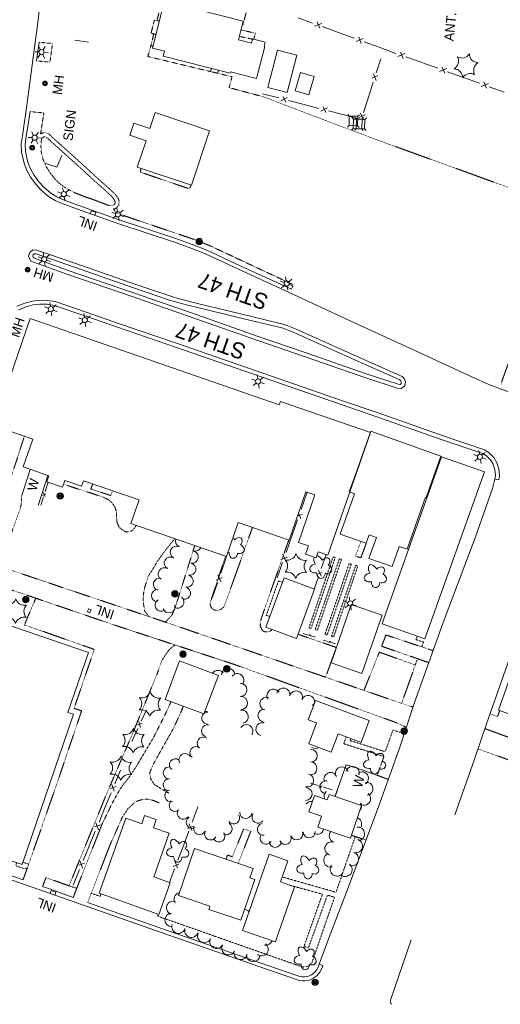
# Model space of a CAD drawing. Extents: x 386733 to 390135, y 98190 to 100008.
# Tile 5 of 12: x 387838 to 388142, y 98621 to 99243. Entities that reach past the tile are written whole.
import ezdxf
from ezdxf.enums import TextEntityAlignment as Align

# ---------------------------------------------------------------- set-up
doc = ezdxf.new("R2010")
doc.units = 0
doc.header["$LTSCALE"] = 0.005
doc.header["$MEASUREMENT"] = 0
for name, pattern in [('DGN Style 3', [37.5, 25, -12.5]), ('DGN Style 4', [56.5, 25, -12.5, 6.5, -12.5]), ('DGN Style 5', [20, 10, -10])]:
    doc.linetypes.add(name, pattern=pattern)
for name, color, linetype, lineweight in [('E_DRN_Grate', 5, 'Continuous', 15), ('E_DWY', 2, 'DGN Style 3', 15), ('E_LAND_Vegetation', 3, 'Continuous', 15), ('E_MISCPROP', 30, 'Continuous', 15), ('E_MISCPROP_HvyDash', 241, 'DGN Style 3', 25), ('E_MISCPROP_HvyLine', 241, 'Continuous', 25), ('E_MISCPROP_Railing', 30, 'Continuous', 15), ('E_PATH_Sidewalk', 2, 'DGN Style 5', 15), ('E_RDWY', 21, 'Continuous', 25), ('E_RDWY_Name', 21, 'Continuous', 15), ('E_UTL_AboveGroundPipe', 30, 'DGN Style 4', 15)]:
    doc.layers.add(name, color=color, linetype=linetype, lineweight=lineweight)
doc.styles.add('Style-IGR_FONT_0', font='IGR_FONT_0.shx')

# ---------------------------------------------------------------- blocks, each defined once
blk = doc.blocks.new('WAL')
at = {"layer": 'E_MISCPROP_Railing', "color": 40, "linetype": 'Continuous', "lineweight": 0, "style": 'Style-IGR_FONT_0'}
blk.add_text('W', height=6, rotation=359.99999, dxfattribs=at).set_placement((-2.3, -0.01), align=Align.MIDDLE_LEFT)
blk = doc.blocks.new('INLT')
at = {"layer": 'E_MISCPROP_Railing', "color": 40, "linetype": 'Continuous', "lineweight": 0, "flags": 128}
blk.add_lwpolyline([(3, -2), (3, 0), (0, 0), (0, -2), (3, -2)], dxfattribs=at)
blk = doc.blocks.new('INL_4')
at = {"layer": 'E_MISCPROP_Railing', "color": 40, "linetype": 'Continuous', "lineweight": 0, "style": 'Style-IGR_FONT_0'}
blk.add_text('INL', height=6, rotation=360, dxfattribs=at).set_placement((-5.79, -2.75))
blk = doc.blocks.new('INL_5')
at = {"layer": 'E_MISCPROP_Railing', "color": 40, "linetype": 'Continuous', "lineweight": 0, "style": 'Style-IGR_FONT_0'}
blk.add_text('INL', height=6, rotation=359.99997, dxfattribs=at).set_placement((-5.79, -2.75))
blk = doc.blocks.new('INL_6')
at = {"layer": 'E_MISCPROP_Railing', "color": 40, "linetype": 'Continuous', "lineweight": 0, "style": 'Style-IGR_FONT_0'}
blk.add_text('INL', height=6, rotation=359.99989, dxfattribs=at).set_placement((-5.79, -2.75))
blk = doc.blocks.new('MHO_3')
at = {"layer": 'E_DRN_Grate', "color": 20, "linetype": 'Continuous', "lineweight": 0}
for centre, radius in [((0.04, -0.06), 1.5), ((0.04, -0.06), 1.22), ((0.04, -0.07), 0.968), ((0.01, -0.08), 0.605)]:
    blk.add_circle(centre, radius, dxfattribs=at)
blk = doc.blocks.new('MHT_3')
at = {"layer": 'E_DRN_Grate', "color": 20, "linetype": 'Continuous', "lineweight": 0, "style": 'Style-IGR_FONT_0'}
blk.add_text('MH', height=6, rotation=359.99994, dxfattribs=at).set_placement((-0.35, -3.06), align=Align.CENTER)
blk = doc.blocks.new('MHT_4')
at = {"layer": 'E_DRN_Grate', "color": 20, "linetype": 'Continuous', "lineweight": 0, "style": 'Style-IGR_FONT_0'}
blk.add_text('MH', height=6, rotation=0.00002, dxfattribs=at).set_placement((-0.35, -3.06), align=Align.CENTER)
blk = doc.blocks.new('LTP')
at = {"layer": 'E_MISCPROP', "color": 20, "linetype": 'Continuous', "lineweight": 0}
for p, q in [((-1.61, 0.09), (-4.22, 0.17)), ((-0.78, 1.46), (-1.98, 3.76)), ((0.86, 1.37), (2.22, 3.6)), ((1.66, 0), (4.18, -0.06)), ((-0.86, -1.4), (-2.22, -3.59)), ((0.78, -1.44), (2.02, -3.62))]:
    blk.add_line(p, q, dxfattribs=at)
blk.add_arc((0.02, 0.01), 1.64, 0, 360, dxfattribs=at)
blk = doc.blocks.new('POLE')
at = {"layer": 'E_MISCPROP', "color": 20, "linetype": 'Continuous', "lineweight": 0}
for radius in [2.02, 1.51, 1.01, 0.504]:
    blk.add_circle((0.03, -0.09), radius, dxfattribs=at)
blk = doc.blocks.new('PINEL')
at = {"layer": 'E_LAND_Vegetation', "color": 93, "linetype": 'Continuous', "lineweight": 0}
for centre, start, end in [((-8.23, 7.26), 275.21121, 0.97612), ((2.17, 10.66), 215.21121, 300.97612), ((-10.49, -3.45), 335.21121, 60.97612), ((10.31, 3.35), 155.21122, 240.97613), ((-2.35, -10.75), 35.21122, 120.97613), ((8.05, -7.36), 95.21122, 180.97613)]:
    blk.add_arc(centre, 5.72, start, end, dxfattribs=at)
blk = doc.blocks.new('TREE')
at = {"layer": 'E_LAND_Vegetation', "color": 93, "linetype": 'Continuous', "lineweight": 0}
for centre, major_axis, ratio in [((-1.07, 3.38), (0.91, -3.32), 0.782863), ((-3.74, -0.07), (3.29, -0.08), 0.832022), ((2.88, 1.66), (-3.52, -1.95), 0.691916), ((-1.48, -3.66), (1.2, 3.24), 0.716896), ((2.54, -2.64), (-3.34, 3.06), 0.560249)]:
    blk.add_ellipse(centre, major_axis=major_axis, ratio=ratio, start_param=1.570796, end_param=4.712389, dxfattribs=at)
blk = doc.blocks.new('MHO_15')
at = {"layer": 'E_DRN_Grate', "color": 20, "linetype": 'Continuous', "lineweight": 0}
for centre, radius in [((0.04, -0.06), 1.5), ((0.04, -0.06), 1.22), ((0.04, -0.07), 0.968), ((0.01, -0.08), 0.605)]:
    blk.add_circle(centre, radius, dxfattribs=at)
blk = doc.blocks.new('MHO_16')
at = {"layer": 'E_DRN_Grate', "color": 20, "linetype": 'Continuous', "lineweight": 0}
for centre, radius in [((0.04, -0.06), 1.5), ((0.04, -0.06), 1.22), ((0.04, -0.07), 0.968), ((0.01, -0.08), 0.605)]:
    blk.add_circle(centre, radius, dxfattribs=at)
blk = doc.blocks.new('MHT_14')
at = {"layer": 'E_DRN_Grate', "color": 20, "linetype": 'Continuous', "lineweight": 0, "style": 'Style-IGR_FONT_0'}
blk.add_text('MH', height=6, rotation=359.99995, dxfattribs=at).set_placement((-0.35, -3.06), align=Align.CENTER)
blk = doc.blocks.new('PED')
at = {"layer": 'E_UTL_AboveGroundPipe', "color": 101, "linetype": 'Continuous', "lineweight": 13}
for p, q in [((-2.34, 2.71), (-3.29, 3.77)), ((3.06, 2.71), (4.02, 3.77)), ((-3.29, -4.35), (-2.34, -3.29)), ((4.02, -4.35), (3.06, -3.29))]:
    blk.add_line(p, q, dxfattribs=at)
at = {"layer": 'E_UTL_AboveGroundPipe', "color": 101, "linetype": 'Continuous', "lineweight": 13, "flags": 128}
blk.add_lwpolyline([(-2.34, -3.29), (3.06, -3.29), (3.06, 2.71), (-2.34, 2.71)], close=True, dxfattribs=at)
blk = doc.blocks.new('ANT_1')
at = {"layer": 'E_MISCPROP', "color": 20, "linetype": 'Continuous', "lineweight": 0, "style": 'Style-IGR_FONT_0'}
blk.add_text('ANT.', height=6, rotation=359.99993, dxfattribs=at).set_placement((0.55, 2.61), align=Align.MIDDLE_LEFT)
blk = doc.blocks.new('SIGN_1')
at = {"layer": 'E_MISCPROP', "color": 20, "linetype": 'Continuous', "lineweight": 0, "style": 'Style-IGR_FONT_0'}
blk.add_text('SIGN', height=6, rotation=359.99997, dxfattribs=at).set_placement((-9.61, -0.01), align=Align.MIDDLE_LEFT)

msp = doc.modelspace()

# ---------------------------------------------------------------- linework, layer by layer
at = {"layer": 'E_DWY', "color": 51, "linetype": 'DGN Style 3', "lineweight": 0, "flags": 128}
for points in [[(387857.26, 99284.68), (387865.55, 99284.11), (387871.93, 99283.27), (387888.26, 99279.99), (387908.39, 99274.59), (387939.5, 99265.76), (387982.86, 99252.72), (387979.25, 99239.31), (387978.95, 99239.38)], [(387925, 99242.2), (387927.44, 99251.3), (387927.86, 99252.56), (387928.52, 99253.57), (387929.19, 99253.98), (387929.91, 99254.22), (387930.65, 99254.19), (387936.38, 99252.67)], [(387921.19, 99226.31), (387923.08, 99233.76)], [(387849.06, 99216.68), (387857.48, 99215.99), (387859.09, 99227.75), (387850.61, 99228.47)], [(387958.78, 99210.01), (387972.46, 99206.74), (387970.64, 99199.82), (387992.36, 99194.03), (388033.11, 99178.52), (388065.91, 99166.15), (388104.3, 99152.31)], [(387851.48, 99170.44), (387853.59, 99183.88), (387844.87, 99184.71)], [(387894.82, 99136.11), (387887.9, 99142.29), (387874.58, 99154.47), (387862.05, 99165.69), (387856.6, 99170.71), (387854.86, 99171.37), (387852.78, 99171.19), (387851.48, 99170.44)], [(387893.16, 99134.25), (387886.23, 99140.44), (387872.9, 99152.62), (387860.37, 99163.84), (387855.26, 99168.54), (387854.5, 99168.83), (387853.55, 99168.75), (387852.91, 99168.38), (387852.24, 99167.55), (387851.97, 99166.12), (387851.74, 99162.8), (387852.05, 99158.66), (387853.1, 99154.52), (387855.2, 99149.76), (387858.14, 99145.29), (387860.76, 99141.96), (387863.92, 99138.99), (387867.23, 99136.6), (387873.3, 99133.39), (387879.62, 99130.91), (387883.98, 99129.5)], [(388142.34, 99012.12), (388142.84, 99014.26), (388144.13, 99017.97), (388146.88, 99025.5), (388149.77, 99032.11), (388153.51, 99038.57), (388158.17, 99046.13), (388162.8, 99053.08), (388166.63, 99059.41), (388171.44, 99068.12), (388181.01, 99089.77), (388191.82, 99120.52), (388191.76, 99121.52), (388181.62, 99124.71), (388151.6, 99135.18), (388104.3, 99152.31)], [(387915.1, 99148.79), (387914.62, 99147.49), (387914.58, 99146.92), (387914.94, 99146.38), (387944.44, 99136.31), (387945.23, 99136.29), (387946.02, 99136.79), (387946.59, 99138.3)], [(387883.98, 99129.5), (387894.51, 99125.5), (387896.44, 99125.41), (387897.81, 99125.89), (387898.51, 99126.64), (387898.61, 99127.69), (387898.28, 99128.81), (387897.55, 99129.81), (387896.46, 99131.18), (387893.16, 99134.25)], [(387897.67, 99123.19), (387899.22, 99123.74), (387900.91, 99125.55), (387901.15, 99127.94), (387900.55, 99129.93), (387899.55, 99131.32), (387898.3, 99132.89), (387894.86, 99136.08)], [(387908.68, 99117.46), (387899.06, 99120.85), (387897.67, 99123.19)], [(388009.91, 99072.59), (388010.88, 99074.47), (388010.84, 99074.99), (388010.54, 99075.67), (387959.25, 99099.67), (387950.17, 99103.45), (387908.68, 99117.46)], [(387806.14, 98904.75), (387805.33, 98907.03), (387805.35, 98908.7), (387805.7, 98910.12), (387806.75, 98911.46), (387808.09, 98912.37), (387809.86, 98912.71), (387812.11, 98912.37), (387815.72, 98911.38), (387817.04, 98911.21), (387818.46, 98911.56), (387819.54, 98912.46), (387841.28, 98979.76)], [(387911.88, 98923.56), (387911.6, 98922.95), (387910.07, 98920.74), (387907.98, 98919.36), (387905.72, 98919.29), (387903, 98920.72), (387901.08, 98922.34), (387899.77, 98925.68), (387899.52, 98929.45), (387899.32, 98932.57), (387898.34, 98935.21), (387896.57, 98937.79), (387894.34, 98939.69), (387890.65, 98941.49), (387865.94, 98949.44)], [(387839.46, 98941.79), (387839.52, 98939.43), (387839.33, 98937.06), (387838.7, 98933.96), (387827.11, 98902.33), (387825.88, 98900.41), (387823.46, 98898.34)], [(387985.39, 98922.29), (387969.31, 98877.29), (387967.25, 98872.05), (387965.46, 98870.4), (387963.46, 98869.84), (387961.26, 98870.06), (387959.5, 98871.25), (387958.65, 98873.17), (387958.88, 98875.22), (387968.35, 98904)], [(388079.59, 98811.1), (387932.8, 98861.57), (387820.73, 98899.26), (387795.47, 98908.77), (387786.58, 98913.46)], [(387920.06, 98865.85), (387917.36, 98869.17), (387916.3, 98875.37), (387916.51, 98880.12), (387917.27, 98884.03), (387919.3, 98890.94), (387921.88, 98894.98), (387925.23, 98900.59), (387929.24, 98906.24), (387932.81, 98910.77), (387935.51, 98914.01), (387936.23, 98915.12)], [(387948.91, 98910.73), (387936.47, 98871.22), (387934.43, 98866.78), (387933.27, 98865.47), (387930.34, 98862.4)], [(387997.68, 98857.79), (387997.23, 98857.16), (387995.4, 98856.17), (387993.2, 98856.25), (387991.54, 98857.16), (387990.25, 98860.14), (387990.67, 98863.81), (387991.95, 98867.68), (388008.34, 98914.34)], [(387780.54, 98892.68), (387789.93, 98891.93), (387804.21, 98889.87), (387831.38, 98883.33), (387896.68, 98861.05), (387973.61, 98835.8), (388074.89, 98799.39), (388080.97, 98796.72), (388082.54, 98795.95)], [(387840.44, 98699.77), (387843.65, 98708.49), (387862.68, 98762.86), (387877.43, 98806.37), (387872.69, 98807.99), (387885.45, 98845.16), (387841.32, 98860.66), (387848.46, 98877.5)], [(388038.42, 98846.37), (388014.1, 98854.75)], [(388096.76, 98836.81), (388066.93, 98847.15), (388069.7, 98854.28), (388099.48, 98844.37)], [(387936.63, 98847.94), (387934.51, 98846.56), (387932.29, 98844.4), (387929.86, 98840.83), (387927.99, 98837.91), (387925.46, 98830.49), (387908.99, 98790.54), (387893.63, 98754.95), (387869.49, 98695.91), (387854.94, 98701.09), (387852.83, 98695.44)], [(388031.57, 98827.62), (388038.31, 98846.28)], [(388065.47, 98843.42), (388055.8, 98819.28)], [(388086.78, 98808.78), (388079.59, 98811.1), (388088.21, 98835.37), (388065.47, 98843.42)], [(387872.16, 98688.58), (387878.42, 98704.61), (387890.38, 98734.91), (387897.19, 98748.91), (387902.56, 98758.3), (387907.21, 98764.14), (387912.58, 98772.21), (387922.83, 98789.5), (387930.71, 98805.1), (387933.92, 98812.24)], [(387932.47, 98754.48), (387926.41, 98757.95), (387923.14, 98760.15), (387921.18, 98763.3), (387920.42, 98767.18), (387922.56, 98772.35), (387927.19, 98780.74), (387935.56, 98795.5), (387940.79, 98806.99), (387941.66, 98809.35)], [(388135.43, 98804.47), (388139.96, 98802.83), (388140.26, 98803.1), (388141.46, 98806.52)], [(388191.21, 98774.26), (388170.12, 98781.24), (388132.19, 98795.15)], [(388172.63, 98766.27), (388127.79, 98782.36)], [(388063.74, 98765.85), (388071.11, 98763.12)], [(388039.31, 98757.28), (388037.51, 98752.26)], [(387881.26, 98685.34), (387895.26, 98721.45), (387903.27, 98739.47), (387906.66, 98744.5), (387910.5, 98748.17), (387913.46, 98749.75), (387916.4, 98750.52), (387919.39, 98750.57), (387923.01, 98749.71), (387926.76, 98748.14)], [(388047.91, 98727.78), (388057.03, 98724.82)]]:
    msp.add_lwpolyline(points, dxfattribs=at)
at = {"layer": 'E_LAND_Vegetation', "color": 93, "linetype": 'Continuous', "lineweight": 0}
for centre, radius, start, end in [((387937.28, 98906.49), 3.88, 61.72096, 241.72096), ((387940.56, 98913.75), 3.88, 162.69096, 248.5572), ((387947.35, 98903.46), 3.88, 257.77561, 77.77561), ((387949.24, 98911.15), 3.88, 252.88769, 333.45775), ((387933.55, 98899.65), 3.88, 60.84776, 240.84776), ((387945.71, 98895.88), 3.88, 257.77561, 77.77561), ((387929.67, 98892.85), 3.88, 58.81883, 238.81883), ((387944.05, 98888.3), 3.88, 257.63853, 77.63853), ((387926.62, 98886.24), 3.88, 72.47059, 252.47059), ((387925.47, 98879.06), 3.88, 86.25194, 266.25194), ((387942.39, 98880.71), 3.88, 257.63853, 77.63853), ((387927.76, 98873.09), 3.88, 120.77016, 300.77016), ((387932.59, 98872.04), 3.88, 198.8909, 18.8909), ((387938.19, 98875.06), 3.88, 234.33885, 54.33885), ((387963.6, 98827.77), 4.16, 40.39078, 145.66635), ((387970.06, 98829.14), 4.16, 1.16, 181.16), ((387975.78, 98825.76), 4.16, 321.32291, 141.32291), ((387977.73, 98819.56), 4.16, 272.19251, 92.19251), ((387998.62, 98815.86), 4.16, 32.13255, 212.13255), ((388004.91, 98816.69), 4.16, 349.47294, 169.47294), ((388012.84, 98814.79), 4.16, 344.93705, 164.93705), ((387978.05, 98811.26), 4.16, 271.93016, 91.93016), ((387994.25, 98810.82), 4.16, 68.81763, 248.81763), ((388020.47, 98812.01), 4.16, 352.26405, 159.4965), ((388026.67, 98807.32), 4.16, 124.16905, 143.29391), ((387957.18, 98801.77), 3.79, 133.33494, 270.85436), ((387957.18, 98801.77), 3.79, 90.85436, 128.06997), ((387955.36, 98809.63), 3.79, 268.32543, 290.19957), ((387978.6, 98802.64), 4.16, 281.85247, 101.85247), ((387992.98, 98803.34), 4.16, 87.46502, 267.46502), ((387991.65, 98794.8), 4.16, 76.51777, 256.51777), ((387956.94, 98793.74), 3.79, 74.43443, 254.43443), ((387981.52, 98793.55), 4.16, 326.84051, 146.84051), ((387954.21, 98786.04), 3.79, 52.32377, 232.32377), ((387942.71, 98775.59), 3.79, 31.10166, 211.10166), ((387949.58, 98780.04), 3.79, 52.32377, 232.32377), ((388022.19, 98778.05), 4.1, 271.22979, 91.22979), ((388024.89, 98786.74), 4.1, 241.33936, 303.19925), ((387936.64, 98772.32), 3.79, 52.5326, 232.5326), ((388022.01, 98770.02), 4.1, 266.02714, 86.02714), ((387932.8, 98767.24), 3.79, 89.83308, 269.83308), ((388034.66, 98763.32), 4.12, 23.00946, 203.00946), ((388041.81, 98766.9), 4.12, 15.82103, 195.82103), ((388048.65, 98767.16), 4.12, 343.43539, 163.43539), ((388054.5, 98763.81), 4.12, 302.23965, 122.23965), ((387932.78, 98759.67), 3.79, 89.83308, 269.83308), ((388019.95, 98762.39), 4.1, 257.38459, 77.38459), ((388032.03, 98758.17), 4.12, 83.80441, 263.80441), ((388057.37, 98757.16), 4.12, 277.45489, 97.45489), ((387933.78, 98752.76), 3.79, 106.48708, 286.48708), ((388018.97, 98753.88), 4.1, 269.70706, 89.70706), ((388034.66, 98752.29), 4.12, 130.81739, 201.33215), ((387936.47, 98746.65), 3.79, 130.9912, 310.9912), ((388022.59, 98745.17), 4.1, 81.21226, 144.05078), ((388055.86, 98750.89), 4.12, 231.3686, 51.3686), ((388050.19, 98746.47), 4.12, 318.49828, 25.66583), ((387941.64, 98741.72), 3.79, 143.48427, 323.48427), ((387981.15, 98742.17), 3.79, 174.97756, 354.97756), ((387947.31, 98735.88), 3.79, 119.81539, 299.81539), ((387973.45, 98738.78), 3.79, 216.39761, 36.39761), ((387988.89, 98739.31), 3.79, 142.86036, 322.86036), ((388049.95, 98734.9), 4.34, 336.50243, 66.97844), ((387951.99, 98732), 3.79, 156.62742, 336.62742), ((387958.89, 98728.64), 3.79, 153.3955, 333.3955), ((387964.17, 98727.35), 3.79, 215.84202, 35.84202), ((387968.82, 98731.98), 3.79, 242.89217, 62.89217), ((387992.19, 98731.55), 3.79, 99.79798, 279.79798), ((388013.34, 98728.65), 3.79, 199.82775, 19.82775), ((388021.25, 98729.97), 3.79, 182.45106, 2.45106), ((388026.45, 98732.2), 3.79, 232.52799, 352.30431), ((388038.19, 98727.41), 4.34, 140.96666, 247.54777), ((388051.9, 98728.7), 4.34, 277.02184, 97.02184), ((387993.97, 98726.02), 3.79, 144.88536, 324.88536), ((387999.75, 98723.93), 3.79, 180.41586, 0.41586), ((388006.12, 98725.86), 3.79, 205.2935, 25.2935), ((388035.44, 98719.4), 4.34, 73.27154, 253.27154), ((388050.55, 98721.06), 4.34, 254.42905, 74.42905), ((388034.71, 98712.03), 4.34, 106.81247, 286.81247), ((388048.06, 98712.8), 4.34, 253.01455, 73.01455), ((388038.8, 98706.37), 4.34, 143.23057, 323.23057), ((388043.95, 98706.1), 4.34, 232.79939, 52.79939), ((387935.32, 98681.98), 4.27, 70.52231, 250.52231), ((387940.1, 98687.37), 4.27, 102.1965, 215.32767), ((387980.93, 98678.66), 2.26, 14.23062, 106.11667), ((387934.34, 98674.42), 4.27, 92.38166, 272.38166), ((387938.66, 98670.15), 4.27, 162.57336, 342.57336), ((387946.81, 98667.59), 4.27, 162.57336, 342.57336), ((387954.97, 98664.27), 4.27, 153.92131, 333.92131), ((387962.63, 98660.52), 4.27, 153.92131, 333.92131), ((387993.71, 98662.68), 4.27, 260.81218, 340.10055), ((387970.26, 98656.56), 4.27, 152.292, 332.292), ((387977.88, 98653.58), 4.27, 161.62987, 341.62987), ((387991.07, 98655.9), 4.27, 231.90568, 51.90568), ((387985.8, 98652.24), 4.27, 174.80471, 354.80471)]:
    msp.add_arc(centre, radius, start, end, dxfattribs=at)
for centre, major_axis, ratio, start_param, end_param in [((387975.99, 98912.69), (-2.19, -2.67), 0.716896, 1.570796, 4.712389), ((387971.85, 98913.02), (2.17, -3.97), 0.560249, 1.570796, 1.967741), ((387976.95, 98908.55), (-3.08, 1.14), 0.832022, 1.570796, 4.712389), ((387970.13, 98909.07), (3.96, 0.71), 0.691916, 4.504172, 4.712389), ((387973.31, 98906.16), (0.22, 3.44), 0.782863, 1.570796, 4.712389), ((388027.2, 98900.3), (2.17, -3.97), 0.560249, 1.570796, 2.73394), ((388025.48, 98896.34), (3.96, 0.71), 0.691916, 1.570796, 4.712389), ((388027.2, 98900.3), (2.17, -3.97), 0.560249, 3.578943, 4.712389), ((388031.33, 98899.96), (-2.19, -2.67), 0.716896, 1.570796, 4.712389), ((388032.3, 98895.83), (-3.08, 1.14), 0.832022, 1.570796, 4.712389), ((388028.66, 98893.43), (0.22, 3.44), 0.782863, 1.570796, 4.712389)]:
    msp.add_ellipse(centre, major_axis=major_axis, ratio=ratio, start_param=start_param, end_param=end_param, dxfattribs=at)
at = {"layer": 'E_MISCPROP', "color": 20, "linetype": 'Continuous', "lineweight": 0}
for p, q in [((387873.16, 99229.73), (387881.87, 99228.58)), ((387864.91, 99157.02), (387861.76, 99149.63)), ((387861.76, 99149.63), (387854.14, 99152.06))]:
    msp.add_line(p, q, dxfattribs=at)
at = {"layer": 'E_MISCPROP_HvyDash', "color": 241, "linetype": 'DGN Style 3', "lineweight": 13, "flags": 128}
for points in [[(387926.6, 99241.87), (387923.41, 99242.53), (387921.32, 99234.14), (387924.47, 99233.46)], [(387977.12, 99232.17), (387986.18, 99230.3), (387987.21, 99234.15), (387978.18, 99236.35)], [(387922.58, 99226), (387921.19, 99226.31), (387919.27, 99219.5), (387958.78, 99210.01), (387959.53, 99211.98)], [(387884.51, 98949.66), (387883.25, 98946.42), (387895.83, 98942.35), (387897.09, 98945.3)], [(388053.81, 98913.38), (388050.44, 98904.01), (388053.85, 98903.06), (388057.21, 98912.18)], [(387968.69, 98712.73), (387969.62, 98715.3), (387972.66, 98714.27), (387979.82, 98731.92), (387984.3, 98730.33), (387976.33, 98710.11)]]:
    msp.add_lwpolyline(points, dxfattribs=at)
at = {"layer": 'E_MISCPROP_HvyLine', "color": 241, "linetype": 'Continuous', "lineweight": 13, "flags": 128}
for points in [[(387936.41, 99252.82), (387979.58, 99241.88), (387979.58, 99241.88), (387979.58, 99241.88), (387976.55, 99229.94), (387984.67, 99227.89), (387984.67, 99227.89), (387985.36, 99230.63), (387993.39, 99228.6), (387992.71, 99225.94), (387992.71, 99225.94), (387993.11, 99225.84), (387993.11, 99225.84), (387987.99, 99205.63), (387971.57, 99209.79), (387971.57, 99209.79), (387971.57, 99209.79), (387971.36, 99208.98), (387971.36, 99208.98), (387929.04, 99219.7), (387929.82, 99222.79), (387929.82, 99222.79), (387922.25, 99224.71), (387922.25, 99224.71), (387922.25, 99224.71), (387928.84, 99250.71)], [(387821.55, 98986.59), (387846.59, 98977.92), (387846.59, 98977.92), (387840.5, 98960.34), (387840.5, 98960.34), (387856.72, 98954.72), (387856.72, 98954.72), (387855.45, 98951.06), (387855.45, 98951.06), (387865.32, 98947.64), (387866.78, 98951.86), (387866.78, 98951.86), (387866.78, 98951.86), (387877.48, 98948.15), (387878.7, 98951.67), (387878.7, 98951.67), (387913.77, 98939.52), (387913.77, 98939.52), (387913.77, 98939.52), (387908.63, 98924.68), (387968.94, 98903.79), (387968.94, 98903.79), (387976.42, 98925.39), (387976.42, 98925.39), (388008.64, 98914.24), (388008.64, 98914.24), (388008.64, 98914.24), (388019.17, 98944.65), (388019.17, 98944.65), (388024.79, 98942.71), (388024.79, 98942.71), (388014.39, 98912.66), (388020.71, 98910.47), (388020.71, 98910.47), (388020.71, 98910.47), (388018.9, 98905.24), (388018.9, 98905.24), (388025.57, 98902.94), (388026.88, 98906.73), (388026.88, 98906.73), (388026.88, 98906.73), (388033.05, 98904.59), (388059.88, 98982.03), (388059.88, 98982.03), (388003.04, 99001.72), (388003.04, 99001.72), (388003.04, 99001.72), (388003.04, 99001.72), (388002.31, 98999.6), (388002.31, 98999.6), (387844.94, 99054.1), (387844.94, 99054.1), (387844.94, 99054.1), (387821.55, 98986.59)], [(388170.36, 98796.25), (388140.66, 98806.8), (388140.66, 98806.8), (388140.66, 98806.8), (388168.6, 98885.42)]]:
    msp.add_lwpolyline(points, dxfattribs=at)
for points in [[(388001.07, 99223.57), (388001.07, 99223.57), (387995.04, 99199.99), (387995.04, 99199.99), (388007.28, 99196.87), (388013.3, 99220.44), (388001.07, 99223.57)], [(388015.71, 99209.37), (388015.71, 99209.37), (388012.4, 99197.73), (388012.4, 99197.73), (388020.96, 99195.3), (388024.27, 99206.94), (388024.27, 99206.94), (388015.71, 99209.37)], [(387923.93, 99184.12), (387958.31, 99172.67), (387958.31, 99172.67), (387958.31, 99172.67), (387946.84, 99138.22), (387946.84, 99138.22), (387912.59, 99149.63), (387918.15, 99166.32), (387918.15, 99166.32), (387918.15, 99166.32), (387907.81, 99169.77), (387910.37, 99177.46), (387910.37, 99177.46), (387920.58, 99174.06), (387920.58, 99174.06), (387920.58, 99174.06)], [(388083.05, 98908.45), (388094.65, 98941.21), (388094.65, 98941.21), (388095.04, 98941.08), (388095.04, 98941.08), (388104.29, 98967.2), (388104.29, 98967.2), (388060.06, 98982.86), (388060.06, 98982.86), (388060.06, 98982.86), (388049.96, 98954.32), (388049.96, 98954.32), (388046.51, 98944.56), (388046.51, 98944.56), (388046.51, 98944.56), (388046.51, 98944.56), (388049.71, 98943.43), (388049.71, 98943.43), (388040.72, 98918.02), (388057.21, 98912.18), (388057.21, 98912.18), (388059.08, 98917.47), (388059.08, 98917.47), (388063.6, 98915.87), (388063.6, 98915.87), (388063.6, 98915.87), (388058.91, 98902.64), (388073.58, 98897.44), (388073.58, 98897.44), (388078.1, 98910.2), (388078.1, 98910.2), (388078.1, 98910.2)], [(388104.84, 98966.85), (388069.81, 98868.62), (388069.81, 98868.62), (388067.24, 98861.4), (388094.23, 98851.77), (388094.23, 98851.77), (388094.23, 98851.77), (388131.83, 98957.22), (388104.84, 98966.85)], [(387993.89, 98859.18), (387993.89, 98859.18), (388005.3, 98890.27), (388024.54, 98883.21), (388024.54, 98883.21), (388013.14, 98852.12), (388013.14, 98852.12), (387993.89, 98859.18)], [(387839.9, 98709.33), (387778.28, 98730.43), (387778.28, 98730.43), (387777.24, 98727.38), (387777.24, 98727.38), (387735.58, 98741.64), (387735.58, 98741.64), (387782.03, 98877.34), (387881.76, 98843.2), (387881.76, 98843.2), (387868.83, 98805.43), (387868.83, 98805.43), (387872.38, 98804.21), (387872.38, 98804.21), (387839.9, 98709.33)], [(388035.07, 98836.67), (388047.76, 98873.44), (388047.76, 98873.44), (388067.23, 98866.72), (388067.23, 98866.72), (388067.23, 98866.72), (388054.54, 98829.95), (388054.54, 98829.95)], [(387930.28, 98813.6), (387939.36, 98837.89), (387939.36, 98837.89), (387963.81, 98828.75), (387954.73, 98804.47), (387954.73, 98804.47), (387954.73, 98804.47)], [(388054.02, 98786.38), (388054.02, 98786.38), (388059.17, 98800.31), (388059.17, 98800.31), (388025.14, 98812.91), (388025.14, 98812.91), (388020.6, 98800.66), (388025.76, 98798.75), (388025.76, 98798.75), (388025.76, 98798.75), (388020.9, 98785.62), (388020.9, 98785.62), (388035.15, 98780.34), (388035.15, 98780.34), (388039.39, 98791.8), (388054.02, 98786.38)], [(388026.7, 98732.87), (388026.7, 98732.87), (388047.29, 98725.95), (388054.25, 98746.63), (388054.25, 98746.63), (388054.25, 98746.63), (388033.71, 98753.54), (388032.59, 98750.2), (388032.59, 98750.2), (388032.59, 98750.2), (388024.47, 98752.93), (388024.47, 98752.93), (388020.98, 98742.58), (388029.05, 98739.86), (388029.05, 98739.86), (388029.05, 98739.86)], [(387905.28, 98738.69), (387888.47, 98691.19), (387889.71, 98690.75), (387926.2, 98677.83), (387926.2, 98677.83), (387926.2, 98677.83), (387933.3, 98697.9), (387922.97, 98701.55), (387922.97, 98701.55), (387922.97, 98701.55), (387932.71, 98729.07), (387932.71, 98729.07), (387922.81, 98732.57), (387922.81, 98732.57), (387924.62, 98737.68), (387924.62, 98737.68), (387917.22, 98740.3), (387915.38, 98735.11), (387915.38, 98735.11), (387915.38, 98735.11)], [(387948.77, 98719.54), (387985.78, 98706.88), (387985.78, 98706.88), (387985.78, 98706.88), (387983.72, 98700.86), (387983.72, 98700.86), (387986.8, 98699.81), (387986.8, 98699.81), (387978.01, 98674.12), (387978.01, 98674.12), (387957.73, 98681.06), (387958.43, 98683.13), (387958.43, 98683.13), (387938.63, 98689.9), (387938.63, 98689.9)], [(388011.96, 98695.26), (388011.96, 98695.26), (388001.89, 98666.32), (388001.89, 98666.32), (387999.85, 98660.49), (387999.85, 98660.49), (387979.12, 98667.7), (387979.12, 98667.7), (387995.87, 98715.84), (388007.65, 98711.74), (388007.65, 98711.74), (388003, 98698.37), (388003, 98698.37), (388003, 98698.37)]]:
    msp.add_lwpolyline(points, close=True, dxfattribs=at)
at = {"layer": 'E_MISCPROP_Railing', "color": 40, "linetype": 'Continuous', "lineweight": 0}
for p, q in [((388029.08, 99240.4), (388024.46, 99238.62)), ((388027.81, 99237.4), (388026.26, 99241.35)), ((388055.38, 99230.81), (388050.76, 99229.03)), ((388054.11, 99227.81), (388052.56, 99231.77)), ((388081.7, 99221.31), (388077.09, 99219.5)), ((388080.45, 99218.3), (388078.87, 99222.25)), ((388061.7, 99208.6), (388063.52, 99204.34)), ((388108.06, 99211.89), (388103.45, 99210.08)), ((388106.81, 99208.88), (388105.23, 99212.83)), ((388064.54, 99207.51), (388060.9, 99205.93)), ((388134.42, 99202.47), (388129.81, 99200.66)), ((388133.17, 99199.46), (388131.59, 99203.41)), ((388007.38, 99193.61), (388003.24, 99191.55)), ((388006.46, 99190.71), (388004.67, 99194.26)), ((388032.69, 99187.02), (388028.55, 99184.96)), ((388031.77, 99184.12), (388029.98, 99187.66)), ((388053.64, 99183.72), (388055.46, 99179.46)), ((388056.48, 99182.63), (388052.84, 99181.05)), ((387852.8, 98942.41), (387854.9, 98943.35)), ((387854.45, 98941.8), (387853.37, 98944.25)), ((388013.83, 98929.23), (388016.88, 98930.46)), ((388015.94, 98927.57), (388014.5, 98931.17)), ((388006.45, 98900.58), (388004.58, 98905.28)), ((388003.37, 98901.85), (388007.39, 98903.48)), ((387965.3, 98887.79), (387963.48, 98892.23)), ((388026.21, 98892.5), (388029.44, 98893.81)), ((388028.68, 98891.48), (388027.17, 98895.26)), ((387962.37, 98888.96), (387966.17, 98890.55)), ((388022.27, 98854.29), (388020.95, 98853.7)), ((388021.95, 98853.4), (388021.43, 98854.52)), ((388034.84, 98850.09), (388033.54, 98849.52)), ((388034.52, 98849.22), (388034.02, 98850.33)), ((387915.8, 98798.41), (387912.59, 98797.45)), ((387913.53, 98799.61), (387914.62, 98795.86)), ((387899.21, 98758.65), (387895.46, 98757.35)), ((387896.46, 98759.95), (387897.95, 98755.57)), ((388027.18, 98758.12), (388029.5, 98759.14)), ((388027.76, 98759.68), (388028.65, 98757.7)), ((387886.53, 98735.75), (387888.02, 98731.36)), ((387889.28, 98734.45), (387885.53, 98733.15)), ((387944.26, 98732), (387947.87, 98733.38)), ((387946.98, 98730.81), (387945.4, 98735.04)), ((387876.6, 98711.54), (387878.09, 98707.16)), ((387938.03, 98706.97), (387936.45, 98711.19)), ((387879.36, 98710.24), (387875.61, 98708.94)), ((387935.31, 98708.16), (387938.92, 98709.53))]:
    msp.add_line(p, q, dxfattribs=at)
at = {"layer": 'E_MISCPROP_Railing', "color": 40, "linetype": 'Continuous', "lineweight": 0, "flags": 128}
for points in [[(388023.36, 99240.62), (388014.31, 99243.92)], [(388038.98, 99234.93), (388029.58, 99238.35)], [(388049.67, 99231.04), (388038.98, 99234.93)], [(388065.28, 99225.35), (388055.88, 99228.77)], [(388075.98, 99221.5), (388069.16, 99223.93), (388065.28, 99225.35)], [(388066.47, 99218.02), (388063.59, 99209.13)], [(388091.63, 99215.9), (388082.21, 99219.27)], [(388102.34, 99212.08), (388091.63, 99215.9)], [(388117.99, 99206.49), (388108.57, 99209.85)], [(388061.68, 99203.25), (388058.41, 99193.14)], [(388128.71, 99202.66), (388117.99, 99206.49)], [(388002.04, 99193.32), (387991.76, 99196)], [(388144.36, 99197.07), (388134.93, 99200.43)], [(388017.07, 99189.4), (388008.02, 99191.76)], [(388058.41, 99193.14), (388055.53, 99184.25)], [(388027.35, 99186.72), (388017.07, 99189.4)], [(388042.38, 99182.81), (388033.33, 99185.17)], [(388052.66, 99180.13), (388042.38, 99182.81)], [(387854.43, 98944.9), (387856.26, 98950.78)], [(387851.75, 98936.31), (387853.36, 98941.48)], [(388016.1, 98933.41), (388019.95, 98944.38)], [(388010.47, 98917.39), (388013.86, 98927.04)], [(388006.61, 98906.42), (388010.47, 98917.39)], [(387965.4, 98893.34), (387968.94, 98903.79)], [(388028.81, 98896.18), (388031.9, 98904.99)], [(388000.98, 98890.4), (388004.37, 98900.05)], [(387960.22, 98878.06), (387963.34, 98887.26)], [(388024.29, 98883.3), (388027.01, 98891.05)], [(388020.6, 98854.26), (388017.44, 98855.23)], [(388025.23, 98852.85), (388022.45, 98853.7)], [(388033.2, 98850.08), (388030.09, 98851.05)], [(388037.75, 98848.66), (388035.01, 98849.52)], [(387918.48, 98807.02), (387915.16, 98799.86)], [(387912.97, 98795.13), (387909.2, 98787)], [(387901.93, 98768.99), (387898.38, 98760.34)], [(388021.99, 98760.66), (388026.88, 98759.15)], [(387896.04, 98754.62), (387892, 98744.78)], [(388030.11, 98758.15), (388035.67, 98756.42)], [(387892, 98744.78), (387888.46, 98736.14)], [(387947.23, 98736.01), (387950.86, 98745.7)], [(387886.11, 98730.42), (387882.08, 98720.58)], [(387941.92, 98721.86), (387945.11, 98730.38)], [(387882.08, 98720.58), (387878.53, 98711.93)], [(387938.28, 98712.17), (387941.92, 98721.86)], [(387876.18, 98706.22), (387872.15, 98696.38)], [(387932.97, 98698.01), (387936.17, 98706.54)]]:
    msp.add_lwpolyline(points, dxfattribs=at)
at = {"layer": 'E_MISCPROP_Railing', "color": 40, "linetype": 'Continuous', "lineweight": 13, "flags": 128}
for points in [[(387839.46, 98941.79), (387844.86, 98958.82)], [(387849.98, 98935.95), (387856.16, 98954.91)], [(388039.31, 98757.28), (388044.46, 98772.39), (388055.19, 98768.85), (388063.74, 98765.85)]]:
    msp.add_lwpolyline(points, dxfattribs=at)
at = {"layer": 'E_MISCPROP_Railing', "color": 40, "linetype": 'Continuous', "lineweight": 0, "flags": 128}
msp.add_lwpolyline([(387881.12, 98868.82), (387881.84, 98870.79), (387883.44, 98870.21), (387882.72, 98868.24)], close=True, dxfattribs=at)
at = {"layer": 'E_PATH_Sidewalk', "color": 51, "linetype": 'DGN Style 5', "lineweight": 0, "flags": 128}
for points in [[(387963.36, 99208.92), (387963.93, 99210.86)], [(388004.28, 98887.51), (388001.79, 98888.37), (387994.11, 98866.69), (387996.35, 98865.88)], [(388092.36, 98846.74), (388093.43, 98849.85), (388088.61, 98851.4), (388089.44, 98853.48)], [(388088.21, 98835.37), (388089.63, 98839.29)], [(388081.27, 98792.11), (388074.07, 98794.24), (388069.19, 98780.57), (388047.04, 98787.59), (388047.47, 98788.81)], [(388044.57, 98789.88), (388042.97, 98785.57), (388068.45, 98777.61), (388064.15, 98765.71)], [(388004.1, 98701.53), (388038.11, 98691.85), (388050.28, 98727.01)], [(387836.4, 98710.53), (387835.95, 98709.18), (387835.98, 98708.67), (387836.23, 98708.46), (387841.19, 98706.82), (387841.93, 98706.87), (387843.3, 98707.53)], [(387844.03, 98709.57), (387840.4, 98710.79)], [(387869.49, 98695.91), (387874.38, 98694.27)], [(388009.24, 98696.2), (388029.56, 98690.59), (388017.83, 98657.58), (388020.68, 98656.78), (388032.74, 98690.04), (388037.2, 98688.75), (388023.02, 98647.66), (388021.34, 98645.68), (388019.53, 98644.81), (388017.68, 98644.63), (388015.84, 98645.03), (387925.44, 98676.76), (387925.89, 98677.95)], [(387883.52, 98691.18), (387889.18, 98689.27), (387889.69, 98690.75)]]:
    msp.add_lwpolyline(points, dxfattribs=at)
for points in [[(388021.02, 98858.83), (388036.31, 98903.56), (388037.64, 98903.11), (388022.35, 98858.38)], [(388024.97, 98857.69), (388040.26, 98902.42), (388041.59, 98901.96), (388026.3, 98857.23)], [(388031.18, 98854.73), (388046.47, 98899.46), (388047.8, 98899.01), (388032.51, 98854.28)], [(388035.31, 98853.6), (388050.6, 98898.33), (388051.93, 98897.88), (388036.64, 98853.15)]]:
    msp.add_lwpolyline(points, close=True, dxfattribs=at)
at = {"layer": 'E_RDWY', "color": 21, "linetype": 'Continuous', "lineweight": 13, "flags": 128}
for points in [[(387856.52, 99300.18), (387849.73, 99240.99), (387842.06, 99182.5), (387841.4, 99178.37), (387840.01, 99169.35), (387839.33, 99164.3), (387839.52, 99159.19), (387841.17, 99152.18), (387842.66, 99147.95), (387845.16, 99143.4), (387848.47, 99138.9), (387851.61, 99135.35), (387856.61, 99131.07), (387860.68, 99128.68), (387865.08, 99126.66), (387872.51, 99123.99)], [(387850.61, 99228.47), (387849.06, 99216.68)], [(387844.87, 99184.71), (387844.53, 99182.15), (387843.87, 99177.98), (387842.48, 99169), (387841.84, 99164.18), (387842.01, 99159.52), (387843.57, 99152.88), (387844.95, 99148.97), (387847.27, 99144.75), (387850.42, 99140.47), (387853.37, 99137.14), (387858.07, 99133.12), (387861.84, 99130.9), (387866.02, 99128.98), (387873.35, 99126.34)], [(388177.25, 98997.1), (388143.6, 99008.98), (388134.58, 99012.33), (388124.35, 99017.01), (388089.72, 99033.08), (388050.32, 99051.11), (388013.93, 99067.99), (387976.52, 99085.15), (387955.6, 99094.87), (387947.09, 99098.29), (387935.44, 99102.4), (387900.97, 99113.85), (387883.04, 99120.21), (387872.51, 99123.99)], [(388009.91, 99072.59), (387977.56, 99087.42), (387956.59, 99097.17), (387947.97, 99100.63), (387936.25, 99104.76), (387901.78, 99116.21), (387883.88, 99122.57), (387873.35, 99126.34)], [(387952.39, 99063.2), (387944.92, 99065.03), (387938.99, 99066.51), (387933.73, 99068.1), (387911.65, 99075.56), (387877.96, 99087.36), (387849.25, 99097.33), (387846.73, 99097.35), (387844.82, 99095.84), (387843.94, 99093.44), (387845.28, 99090.33), (387868.7, 99081.93), (387910, 99067.69), (387949.59, 99053.95), (387988.21, 99040.46)], [(387951.79, 99060.77), (387944.32, 99062.6), (387938.32, 99064.1), (387932.97, 99065.72), (387910.84, 99073.2), (387877.14, 99085), (387848.81, 99094.83), (387847.59, 99094.84), (387846.92, 99094.32), (387846.63, 99093.51), (387847.14, 99092.32), (387869.53, 99084.29), (387910.82, 99070.05), (387950.42, 99056.31), (387989.04, 99042.82)], [(387836.6, 99061.93), (387841.57, 99063.78), (387846.42, 99065.12), (387850.94, 99065.65), (387855.89, 99065.55), (387860.73, 99064.77), (387880.88, 99057.95), (387900.84, 99051.02), (387937.48, 99038.45), (388042.12, 99002.18), (388064.05, 98994.64), (388105.89, 98979.91), (388131.89, 98971.1), (388134.76, 98969.37), (388137.73, 98966.33), (388139.64, 98963.07), (388141.01, 98959.11), (388141.34, 98954.8), (388140.92, 98952.17), (388138.45, 98952.56)], [(387837.65, 99059.65), (387842.34, 99061.4), (387846.9, 99062.66), (387851.06, 99063.14), (387855.66, 99063.05), (387860.13, 99062.33), (387880.07, 99055.58), (387900.02, 99048.66), (387936.66, 99036.09), (388041.31, 98999.82), (388063.23, 98992.28), (388105.08, 98977.55), (388130.83, 98968.81), (388133.2, 98967.39), (388135.73, 98964.8), (388137.35, 98962.02), (388138.54, 98958.6), (388138.82, 98954.9), (388138.45, 98952.56)], [(387989.04, 99042.82), (388020, 99032.1), (388057.22, 99019.26), (388077.33, 99012.57), (388078.56, 99012.43), (388079.23, 99012.95), (388079.38, 99013.97), (388079.06, 99014.82), (388078.46, 99015.35), (388062.21, 99022.52), (388026.4, 99038.55), (388012.02, 99045.14), (388006.77, 99047.16), (388003.82, 99048.19), (387975.43, 99055.01), (387951.79, 99060.77)], [(387988.22, 99040.45), (388019.18, 99029.74), (388056.41, 99016.89), (388076.79, 99010.11), (388079.3, 99009.83), (388081.56, 99011.6), (388081.95, 99014.24), (388081.19, 99016.28), (388079.82, 99017.48), (388063.22, 99024.8), (388027.43, 99040.83), (388012.99, 99047.45), (388007.63, 99049.51), (388004.52, 99050.6), (387976.02, 99057.44), (387952.38, 99063.2)], [(388138.45, 98952.56), (388136.96, 98946.78), (388126.09, 98915.55), (388105.86, 98862.15), (388087.72, 98811.6), (388078.21, 98782.86), (388064.88, 98745.83), (388044.35, 98690.88), (388033.8, 98663.51), (388027.56, 98646.4)], [(388113.25, 98740.75), (388125.55, 98775.84), (388133.24, 98798.2), (388150.39, 98847.21), (388167.92, 98897.72), (388178.25, 98926.51), (388176.85, 98927.86), (388175.87, 98930.12), (388175.55, 98932.37), (388175.51, 98934.9), (388176.49, 98937.59)], [(387840.44, 98699.77), (387827.97, 98704.13), (387793.4, 98715.92), (387778.54, 98704.9), (387777.77, 98704.67), (387776.26, 98705.14), (387750.97, 98714.04), (387737.01, 98718.86), (387735.56, 98719.64), (387733.52, 98721.47), (387731.87, 98723.25), (387730.67, 98724.87), (387729.95, 98726.62), (387729.29, 98729.29), (387729.33, 98732), (387730.1, 98735.59), (387734.85, 98749.99), (387747.96, 98789.19), (387763.91, 98837.81), (387775.65, 98875.79), (387778.79, 98886.66), (387780.54, 98892.68)], [(388027.56, 98646.4), (388029.9, 98645.52), (388029.37, 98644.09), (388028, 98641.38), (388026.14, 98639.26), (388023.93, 98637.65), (388021.48, 98636.36), (388018.39, 98635.95), (388016.69, 98635.84), (388014.79, 98636.12), (388012.51, 98636.9), (387989.45, 98645.02), (387928.25, 98666.23), (387885.1, 98681.31), (387857.52, 98691.16), (387827.15, 98701.77)], [(387872.16, 98688.58), (387858.35, 98693.51), (387852.83, 98695.44)], [(388027.56, 98646.4), (388027.07, 98645.09), (388025.91, 98642.79), (388024.45, 98641.12), (388022.61, 98639.78), (388020.71, 98638.78), (388018.15, 98638.44), (388016.8, 98638.35), (388015.38, 98638.56), (388013.33, 98639.26), (387990.28, 98647.38), (387929.07, 98668.59), (387885.93, 98683.67), (387881.26, 98685.34)], [(388073.46, 98621.1), (388072.78, 98621.62), (388072.42, 98622.47), (388072.47, 98623.7), (388085.68, 98661.78)]]:
    msp.add_lwpolyline(points, dxfattribs=at)

# ---------------------------------------------------------------- block references
at = {"layer": 'E_DRN_Grate', "color": 20, "linetype": 'Continuous', "lineweight": 0}
for name, p, xscale, yscale, zscale, rotation in [('MHO_16', (387854.27, 99202.49), 0.9999979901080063, 0.9999979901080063, 0.9999979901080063, 82.84437251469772), ('MHT_14', (387862.69, 99201.96), 0.9999979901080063, 0.9999979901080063, 0.9999979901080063, 82.84437251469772), ('MHO_3', (387843.41, 99084.83), 0.9999982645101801, 0.9999982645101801, 0.9999982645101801, 163.1676380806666), ('MHT_3', (387853.07, 99081.71), 0.9999982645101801, 0.9999982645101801, 0.9999982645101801, 163.1676380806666), ('MHT_4', (387836.9, 99048.87), 1.000001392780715, 1.000001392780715, 1.000001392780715, 72.29260136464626)]:
    msp.add_blockref(name, p, dxfattribs=dict(at, xscale=xscale, yscale=yscale, zscale=zscale, rotation=rotation))
at = {"layer": 'E_DRN_Grate', "color": 20, "linetype": 'Continuous', "lineweight": 0, "rotation": 80.47258597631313}
msp.add_blockref('MHO_15', (387846.16, 99161.91), dxfattribs=at)
at = {"layer": 'E_LAND_Vegetation', "color": 93, "linetype": 'Continuous', "lineweight": 0}
for name, p, rotation in [('PINEL', (388120.21, 99213.73), 85.99226326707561), ('PINEL', (388012.66, 98897.68), 161.0894457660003), ('TREE', (388063.23, 98891.2), 161.0894457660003), ('PINEL', (387835.71, 98869.33), 161.0894457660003), ('PINEL', (387920.58, 98810.71), 161.0894457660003), ('PINEL', (387910.05, 98787.58), 161.0894457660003), ('PINEL', (387902.15, 98770.15), 161.0894457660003), ('TREE', (388062.72, 98773.45), 161.0894457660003), ('TREE', (387938.35, 98717.84), 161.0894457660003), ('TREE', (388020.52, 98707.3), 161.0894457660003), ('TREE', (388018.86, 98649.9), 161.0894457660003)]:
    msp.add_blockref(name, p, dxfattribs=dict(at, rotation=rotation))
at = {"layer": 'E_MISCPROP', "color": 20, "linetype": 'Continuous', "lineweight": 0}
for name, p, xscale, yscale, zscale, rotation in [('ANT_1', (388111.88, 99228.47), 0.9999982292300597, 0.9999982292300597, 0.9999982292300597, 84.16771024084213), ('LTP', (387852.19, 99222.31), 0.9999978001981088, 0.9999978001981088, 0.9999978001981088, 178.4803656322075), ('SIGN_1', (387869.86, 99175.84), 1.00000138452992, 1.00000138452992, 1.00000138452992, 82.78523538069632), ('LTP', (387847.83, 99168.27), 0.9999978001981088, 0.9999978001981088, 0.9999978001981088, 178.4803656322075)]:
    msp.add_blockref(name, p, dxfattribs=dict(at, xscale=xscale, yscale=yscale, zscale=zscale, rotation=rotation))
at = {"layer": 'E_MISCPROP', "color": 20, "linetype": 'Continuous', "lineweight": 0, "rotation": 161.0894457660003}
for name, p in [('LTP', (387866.21, 99132.66)), ('LTP', (387900.41, 99119.85)), ('POLE', (387951.76, 99102.56)), ('LTP', (387853.84, 99091.55)), ('LTP', (388007, 99076.24)), ('LTP', (387858.02, 99060.02)), ('LTP', (387879.49, 99053.07)), ('LTP', (387988.98, 99014.38)), ('LTP', (388129.05, 98966.73)), ('POLE', (387863.89, 98941.93)), ('POLE', (387842.16, 98876.52)), ('POLE', (387936.39, 98880.21)), ('LTP', (388047.14, 98874.19)), ('POLE', (387941.46, 98842.12)), ('POLE', (387969.15, 98832.83)), ('POLE', (388081.2, 98793.51)), ('POLE', (388024.9, 98634.89))]:
    msp.add_blockref(name, p, dxfattribs=at)
at = {"layer": 'E_MISCPROP_Railing', "color": 40, "linetype": 'Continuous', "lineweight": 0}
for name, p, xscale, yscale, zscale, rotation in [('INLT', (387885.73, 99119.26), 1.000002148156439, 1.000002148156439, 1.000002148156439, 160.4514542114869), ('INL_4', (387881.58, 99114.16), 1.000002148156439, 1.000002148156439, 1.000002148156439, 160.4514542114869), ('WAL', (387846.48, 98947.74), 0.9999979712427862, 0.9999979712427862, 0.9999979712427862, 76.53424738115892), ('WAL', (388052.07, 98760.35), 0.9999979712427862, 0.9999979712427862, 0.9999979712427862, 76.53424738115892), ('INLT', (387860.45, 98690.11), 1.000002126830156, 1.000002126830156, 1.000002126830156, 160.3718763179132), ('INL_5', (387855.56, 98683.75), 1.000002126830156, 1.000002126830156, 1.000002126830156, 160.3718763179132)]:
    msp.add_blockref(name, p, dxfattribs=dict(at, xscale=xscale, yscale=yscale, zscale=zscale, rotation=rotation))
at = {"layer": 'E_MISCPROP_Railing', "color": 40, "linetype": 'Continuous', "lineweight": 0, "rotation": 161.0894457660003}
msp.add_blockref('INL_6', (387892.28, 98868.82), dxfattribs=at)
at = {"layer": 'E_UTL_AboveGroundPipe', "color": 101, "linetype": 'Continuous', "lineweight": 13, "xscale": 0.9999978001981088, "yscale": 0.9999978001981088, "zscale": 0.9999978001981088, "rotation": 178.4803656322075}
for p in [(388049.49, 99178.52), (388052.12, 99176.63), (388053.95, 99176.57)]:
    msp.add_blockref('PED', p, dxfattribs=at)

# ---------------------------------------------------------------- texts
at = {"layer": 'E_RDWY_Name', "color": 21, "linetype": 'Continuous', "lineweight": 0, "style": 'Style-IGR_FONT_0', "width": 0.999999}
for p in [(387996.18, 99068.58), (387982.04, 99037.23)]:
    msp.add_text('STH 47', height=10, rotation=160.8672, dxfattribs=at).set_placement(p)

doc.saveas('drawing.dxf')
